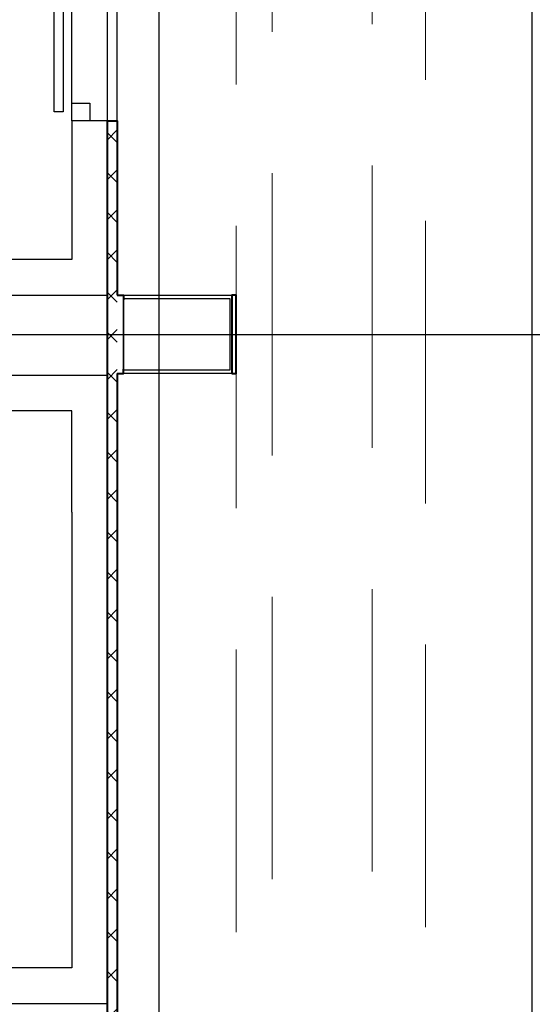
# Model space of a CAD drawing. Header units: centimetres. Extents: x -228435 to 111511, y -89367 to 428125.
# Tile 48 of 219: x -55424 to -52539, y 80335 to 85869. Entities that reach past the tile are written whole.
import ezdxf

# ---------------------------------------------------------------- set-up
doc = ezdxf.new("R2010")
doc.units = ezdxf.units.CM
doc.header["$LTSCALE"] = 50
for name, pattern in [('DASHDOT2', [12.7, 6.35, -3.175, 0, -3.175]), ('HIDDEN', [9.525, 6.35, -3.175]), ('HIDDENX2', [19.05, 12.7, -6.35])]:
    doc.linetypes.add(name, pattern=pattern)
for name, color, linetype in [('ARCH_GK', 8, 'Continuous'), ('ARCH_INFO_OSIE_IST', 8, 'DASHDOT2'), ('ARCH_MUROWANE_IST', 8, 'Continuous'), ('ARCH_WIDOK_IST', 8, 'Continuous'), ('ARCH_ŚLUSARKA_DRZWI_IST', 8, 'Continuous'), ('ARCH_ŻELBET_IST', 8, 'Continuous'), ('Osie rzutów$0$ARCH_INFO_OSIE_OPISY_IST', 8, 'Continuous')]:
    doc.layers.add(name, color=color, linetype=linetype)
doc.layers.add('ARCH_SUFITY_PODWIESZANE', color=8, linetype='HIDDENX2', lineweight=9)

# ---------------------------------------------------------------- blocks, each defined once
blk = doc.blocks.new('Osie rzutów')
at = {"layer": 'ARCH_INFO_OSIE_IST', "ltscale": 10}
for p, q in [((6860, 12255), (6860, 15006.6)), ((6650, 14934.6), (6650, 12131.61)), ((4436.04, 12910), (7599.14, 12910))]:
    blk.add_line(p, q, dxfattribs=at)

msp = doc.modelspace()

# ---------------------------------------------------------------- hatches: boundary and pattern name
at = {"layer": 'ARCH_GK', "linetype": 'Continuous', "lineweight": -3}
h = msp.add_hatch(dxfattribs=at)
h.set_pattern_fill('ANSI37', color=256, scale=50, style=0)
h.set_pattern_definition([(45, (-121140, -45000), (-112.2532, 112.2532), []), (135, (-121140, -45000), (-112.2532, -112.2532), [])])
h.paths.add_polyline_path([(-54930, 85300), (-54875, 85300), (-54875, 80090), (-54930, 80090)])

# ---------------------------------------------------------------- linework, layer by layer
at = {"layer": 'ARCH_GK', "linetype": 'HIDDEN', "ltscale": 2, "elevation": 630}
msp.add_lwpolyline([(-54875, 85300), (-54875, 86900)], dxfattribs=at)
at = {"layer": 'ARCH_GK', "lineweight": 40, "elevation": 630}
for points in [[(-54930, 85300), (-54875, 85300), (-54875, 84320.04209)], [(-54875, 83880.04209), (-54875, 80090), (-54930, 80090), (-54930, 85300)], [(-54930, 85300), (-54875, 85300), (-54875, 84320.04209)], [(-54875, 83880.04209), (-54875, 80090), (-54930, 80090), (-54930, 85300)], [(-54875, 84320.04209), (-54840, 84320.04209), (-54840, 84295.04209), (-54840, 84295.04209)], [(-54875, 84320.04209), (-54840, 84320.04209), (-54840, 84295.04209), (-54840, 84295.04209)], [(-54875, 83880.04209), (-54840, 83880.04209), (-54840, 83905.04209), (-54840, 83905.04209)], [(-54875, 83880.04209), (-54840, 83880.04209), (-54840, 83905.04209), (-54840, 83905.04209)]]:
    msp.add_lwpolyline(points, dxfattribs=at)
msp.add_lwpolyline([(-54230, 83880.04209), (-54205, 83880.04209), (-54205, 84320.04209), (-54230, 84320.04209)], close=True, dxfattribs=at)
msp.add_lwpolyline([(-54230, 83880.04209), (-54205, 83880.04209), (-54205, 84320.04209), (-54230, 84320.04209)], close=True, dxfattribs=at)
at = {"layer": 'ARCH_MUROWANE_IST', "ltscale": 4, "elevation": 630}
msp.add_lwpolyline([(-54840, 84320.04209), (-54230, 84320.04209), (-54230, 83880.04209), (-54840, 83880.04209), (-54840, 84320.04209)], dxfattribs=at)
at = {"layer": 'ARCH_SUFITY_PODWIESZANE', "ltscale": 2.5}
for points, elevation in [([(-54205, 101675), (-54002.5, 101675), (-54002.5, 78360), (-54205, 78360)], 630), ([(-53140, 78700), (-53440, 78700), (-53440, 89500), (-53140, 89500)], -5670)]:
    msp.add_lwpolyline(points, close=True, dxfattribs=dict(at, elevation=elevation))
at = {"layer": 'ARCH_WIDOK_IST'}
for p, q in [((-55130, 85300, 630), (-55130, 86900, 630)), ((-54930, 85300, 630), (-54930, 86900, 630))]:
    msp.add_line(p, q, dxfattribs=at)
at = {"layer": 'ARCH_ŚLUSARKA_DRZWI_IST', "elevation": 630}
for points in [[(-55230, 85350), (-55230, 86100), (-55180, 86100), (-55180, 85350)], [(-55130, 85300), (-55130, 85400), (-55030, 85400), (-55030, 85300)]]:
    msp.add_lwpolyline(points, close=True, dxfattribs=at)
at = {"layer": 'ARCH_ŻELBET_IST', "elevation": 630}
for points in [[(-58760, 84789.31078), (-58760, 84320), (-54930, 84320), (-54930, 85300), (-55130, 85300), (-55130, 84520), (-58560, 84520), (-58560, 84789.31078)], [(-55130, 83100), (-55130, 83670), (-58560, 83670), (-58560, 83100), (-58760, 83100), (-58760, 83870), (-54930, 83870), (-54930, 83100)], [(-55130, 83100), (-55130, 80540), (-58560, 80540), (-58560, 81100), (-58760, 81100), (-58760, 80340), (-54930, 80340), (-54930, 83100)]]:
    msp.add_lwpolyline(points, dxfattribs=at)
at = {"layer": 'ARCH_ŻELBET_IST', "ltscale": 4, "elevation": 630}
msp.add_lwpolyline([(-54840, 83900), (-54240, 83900), (-54240, 84300), (-54840, 84300)], close=True, dxfattribs=at)

# ---------------------------------------------------------------- block references
at = {"layer": 'Osie rzutów$0$ARCH_INFO_OSIE_OPISY_IST', "xscale": 10, "yscale": 10, "zscale": 10}
msp.add_blockref('Osie rzutów', (-121140, -45000, 630), dxfattribs=at)

doc.saveas('drawing.dxf')
